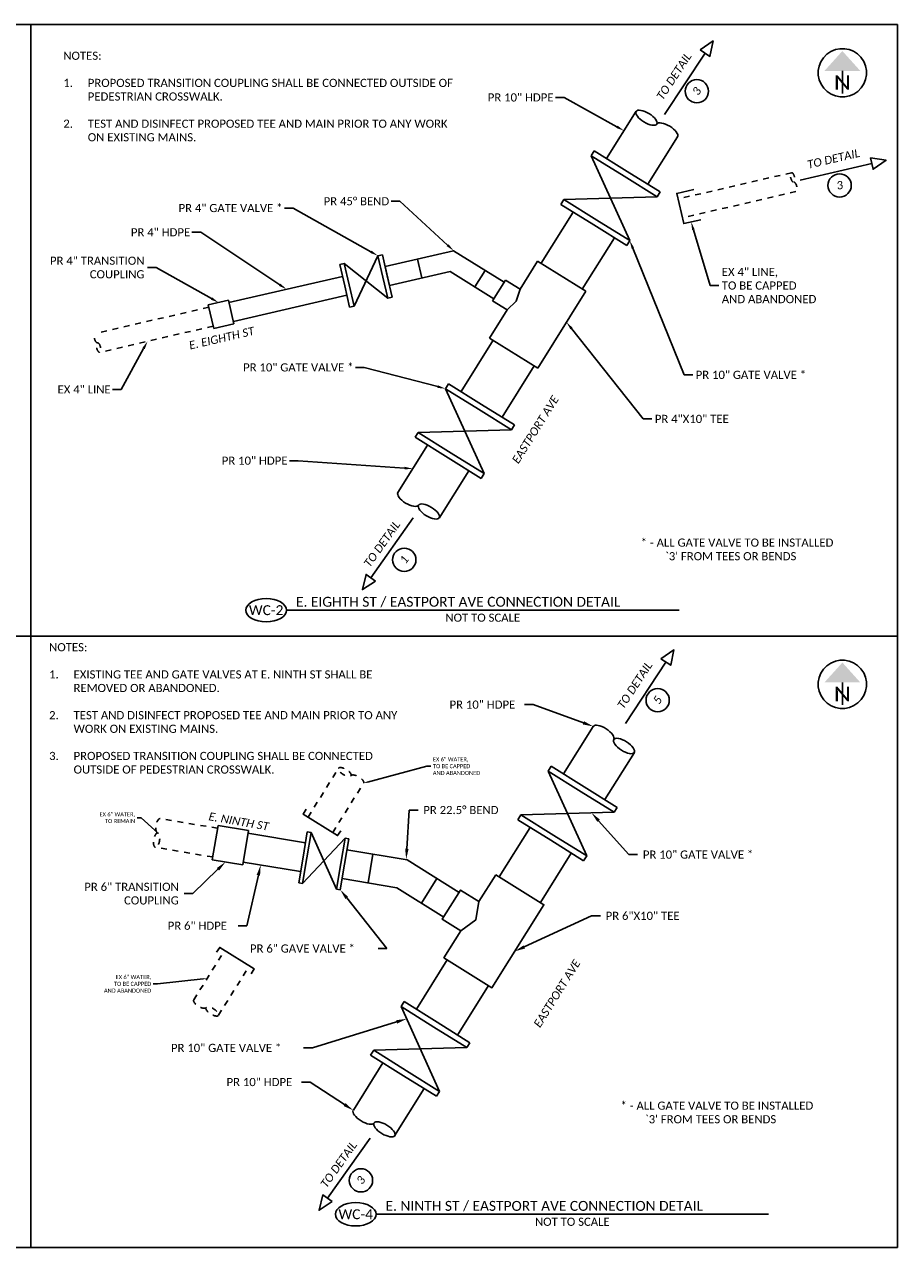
# Model space of a CAD drawing. Header units: feet. Extents: x 2205963 to 2207247, y 306378 to 307002.
# Tile 2 of 16: x 2207084 to 2207099, y 306936 to 306957. Entities that reach past the tile are written whole.
import ezdxf
from ezdxf import colors
from ezdxf.entities.mleader import LeaderData, LeaderLine
from ezdxf.enums import TextEntityAlignment as Align
from ezdxf.math import Vec2, Vec3

# ---------------------------------------------------------------- set-up
doc = ezdxf.new("R2010")
doc.units = ezdxf.units.FT
doc.header["$MEASUREMENT"] = 0
doc.linetypes.add('2', pattern=[0.1, 0.06, -0.04])
for name, color, linetype in [('SC_Scratch1', 7, 'Continuous'), ('SH_Border', 7, 'Continuous'), ('SH_Data', 7, 'Continuous'), ('SH_Text', 7, 'Continuous'), ('SH_TextM', 7, 'Continuous'), ('UT_P_Water_Cells', 133, 'Continuous'), ('UT_X_Water_Cells', 131, 'Continuous')]:
    doc.layers.add(name, color=color, linetype=linetype)
doc.styles.add('Font 70-Main Title', font='calibri.ttf', dxfattribs={"width": 1.15, "height": 0.25})
doc.styles.add('Slanted-Normal', font='calibrii.ttf', dxfattribs={"height": 0.14})
doc.styles.add('Straight Normal (0.125) Font 30', font='calibri.ttf', dxfattribs={"height": 0.125})
doc.styles.add('Straight Normal (0.14) Font 30', font='calibri.ttf', dxfattribs={"height": 0.14})
doc.styles.add('Straight Sub-Title (0.17) Font 30', font='calibri.ttf', dxfattribs={"height": 0.17})

# ---------------------------------------------------------------- blocks, each defined once
blk = doc.blocks.new('end')
at = {"color": 0, "linetype": 'ByBlock'}
blk.add_ellipse((0, 0.75), major_axis=(0, 0.25), ratio=0.401762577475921, dxfattribs=at)
at = {"color": 0, "linetype": 'ByBlock', "extrusion": (0, 0, -1)}
blk.add_ellipse((0, 0.25), major_axis=(0, -0.25), ratio=0.401762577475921, start_param=3.141592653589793, end_param=6.283185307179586, dxfattribs=at)
blk = doc.blocks.new('pvcsch40-10x4tees')
at = {"color": 0, "linetype": 'ByBlock'}
for p, q in [((-2.5, 9.375), (2.5, 9.375)), ((-2.5, 9.375), (-2.5, 5.843750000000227)), ((2.5, 9.375), (2.5, 5.843750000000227)), ((-9.34375, 5.84375), (-9.34375, -5.84375)), ((-9.34375, 5.84375), (-2.5, 5.84375)), ((0, 5.206579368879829), (-2.5, 5.84375)), ((2.5, 5.843750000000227), (0, 5.206579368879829)), ((2.499999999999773, 5.84375), (9.34375, 5.84375)), ((9.34375, 5.84375), (9.34375, -5.84375)), ((9.34375, -5.84375), (-9.34375, -5.84375))]:
    blk.add_line(p, q, dxfattribs=at)
blk = doc.blocks.new('A$C7C301A5E')
for p, q in [((3.340804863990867, -1.126260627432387), (3.439763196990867, -1.126260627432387)), ((3.340804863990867, -1.126260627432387), (3.340804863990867, -1.792920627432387)), ((3.439763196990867, -2.459580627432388), (4.325179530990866, -1.126260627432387)), ((4.325179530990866, -2.459580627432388), (3.439763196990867, -1.126260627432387)), ((3.439763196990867, -1.126260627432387), (3.439763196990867, -1.792920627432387)), ((4.325179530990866, -1.126260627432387), (4.424137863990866, -1.126260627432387)), ((4.325179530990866, -1.126260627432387), (4.325179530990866, -1.792920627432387)), ((4.424137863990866, -1.126260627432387), (4.424137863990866, -1.792920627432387)), ((3.340804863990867, -2.459580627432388), (3.340804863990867, -1.792920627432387)), ((3.439763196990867, -2.459580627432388), (3.439763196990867, -1.792920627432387)), ((4.325179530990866, -2.459580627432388), (4.325179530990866, -1.792920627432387)), ((4.424137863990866, -2.459580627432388), (4.424137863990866, -1.792920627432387)), ((3.340804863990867, -2.459580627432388), (3.439763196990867, -2.459580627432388)), ((4.325179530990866, -2.459580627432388), (4.424137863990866, -2.459580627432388))]:
    blk.add_line(p, q)
blk = doc.blocks.new('NARROW')
at = {"layer": 'SH_Data', "color": 7, "linetype": 'Continuous'}
blk.add_line((0, 0.0325), (0, -0.35425), dxfattribs=at)
blk.add_arc((8.11999423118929e-06, -3.112640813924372e-06), 0.4148070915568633, 129.7798388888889, 129.7633166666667, dxfattribs=at)
blk.add_solid([(0, 0.37375), (-0.3075833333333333, 0.0325), (0.3075833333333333, 0.0325)], dxfattribs=at)
at = {"layer": 'SH_Data', "color": 7, "linetype": 'Continuous', "style": 'Font 70-Main Title', "width": 1.15}
blk.add_text('N', height=0.25, dxfattribs=at).set_placement((-0.0007368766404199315, -0.1663333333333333), align=Align.MIDDLE_CENTER)
blk = doc.blocks.new('A$C21326131')
at = {"color": 0, "linetype": 'ByBlock'}
for p, q in [((-0.3989141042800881, -0.7057438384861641), (-0.3207894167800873, -0.7057438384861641)), ((-0.3989141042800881, -0.7057438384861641), (-0.3989141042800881, -1.080742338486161)), ((-0.3207894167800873, -1.455740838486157), (0.2729582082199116, -0.7057438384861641)), ((0.2729582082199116, -1.455740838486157), (-0.3207894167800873, -0.7057438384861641)), ((-0.3207894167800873, -0.7057438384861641), (-0.3207894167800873, -1.080742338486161)), ((0.2729582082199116, -0.7057438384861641), (0.3510828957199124, -0.7057438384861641)), ((0.2729582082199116, -0.7057438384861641), (0.2729582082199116, -1.080742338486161)), ((0.3510828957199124, -0.7057438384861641), (0.3510828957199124, -1.080742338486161)), ((-0.3989141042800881, -1.455740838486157), (-0.3989141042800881, -1.080742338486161)), ((-0.3207894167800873, -1.455740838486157), (-0.3207894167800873, -1.080742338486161)), ((0.2729582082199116, -1.455740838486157), (0.2729582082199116, -1.080742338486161)), ((0.3510828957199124, -1.455740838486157), (0.3510828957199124, -1.080742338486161)), ((-0.3989141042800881, -1.455740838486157), (-0.3207894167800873, -1.455740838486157)), ((0.2729582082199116, -1.455740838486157), (0.3510828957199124, -1.455740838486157))]:
    blk.add_line(p, q, dxfattribs=at)
blk = doc.blocks.new('pvcsch40-4cplg')
at = {"color": 0, "linetype": 'ByBlock'}
for p, q in [((0, 2.5), (0, -2.5)), ((0, 2.5), (4.25, 2.500000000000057)), ((4.25, 2.5), (4.25, -2.5)), ((4.25, -2.499999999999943), (0, -2.5))]:
    blk.add_line(p, q, dxfattribs=at)
blk = doc.blocks.new('A$C59855D8B')
at = {"layer": 'UT_P_Water_Cells'}
for points in [[(0.7222152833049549, 0.2454791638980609), (0.7222152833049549, -0.7284787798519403), (-0.9600696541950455, -0.7284787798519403), (-0.9600696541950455, 0.2454791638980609), (-0.4144989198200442, 0.2454791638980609), (-0.4144989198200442, 0.6178748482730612), (0.1766445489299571, 0.6178748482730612), (0.1766445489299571, 0.245479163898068), (0.7222152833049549, 0.2454791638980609)], [(-0.4144989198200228, 0.2454791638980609), (-0.1189271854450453, 0.1264290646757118), (0.1766445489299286, 0.2454791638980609)]]:
    blk.add_lwpolyline(points, dxfattribs=at)
blk = doc.blocks.new('pvcsch40-6cplg')
at = {"color": 0, "linetype": 'ByBlock'}
for p, q in [((0, 3.59375), (0, -3.59375)), ((0, 3.59375), (6.34375, 3.593749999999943)), ((6.34375, 3.59375), (6.34375, -3.59375)), ((0, -3.59375), (6.34375, -3.593750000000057))]:
    blk.add_line(p, q, dxfattribs=at)

msp = doc.modelspace()

# ---------------------------------------------------------------- linework, layer by layer
at = {"layer": 'SC_Scratch1'}
for points in [[(2207069.008820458, 306957.0463307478), (2207098.758820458, 306957.0463307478)], [(2207098.758820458, 306957.0463307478), (2207098.758820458, 306936.0463307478)], [(2207069.008820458, 306936.0463307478), (2207098.758820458, 306936.0463307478)]]:
    msp.add_lwpolyline(points, dxfattribs=at)
at = {"layer": 'SH_Border'}
for points in [[(2207083.883820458, 306957.0463307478), (2207083.883820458, 306936.0463307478)], [(2207088.272196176, 306946.9889251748), (2207095.009388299, 306946.9889251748)], [(2207069.008820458, 306946.5463307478), (2207098.758820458, 306946.5463307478)], [(2207089.809644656, 306936.6168515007), (2207096.546836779, 306936.6168515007)]]:
    msp.add_lwpolyline(points, dxfattribs=at)
for centre in [(2207087.922196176, 306946.9889251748), (2207089.459644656, 306936.6168515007)]:
    msp.add_ellipse(centre, major_axis=(0.35, 0), ratio=0.5714285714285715, dxfattribs=at)
at = {"layer": 'SH_Text'}
for points in [[(2207095.370937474, 306956.6080746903), (2207095.538091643, 306956.4982590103), (2207095.592325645, 306956.7629337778)], [(2207098.294734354, 306954.7565320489), (2207098.33988967, 306954.5616962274), (2207098.561817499, 306954.7157809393)], [(2207089.800460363, 306947.4894230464), (2207089.637276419, 306947.605056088), (2207089.573756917, 306947.3424549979)], [(2207094.698211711, 306946.1526539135), (2207094.865365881, 306946.0428382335), (2207094.919599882, 306946.307513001)], [(2207089.057233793, 306936.8347462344), (2207088.894049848, 306936.9503792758), (2207088.830530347, 306936.6877781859)]]:
    msp.add_lwpolyline(points, close=True, dxfattribs=at)
for points in [[(2207094.762059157, 306955.4991570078), (2207095.454514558, 306956.5531668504)], [(2207097.088752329, 306954.3743820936), (2207098.317312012, 306954.6591141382)], [(2207090.448005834, 306948.576214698), (2207089.718868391, 306947.5472395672)], [(2207094.089333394, 306945.0437362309), (2207094.781788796, 306946.0977460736)], [(2207089.704779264, 306937.9215378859), (2207088.975641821, 306936.8925627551)]]:
    msp.add_lwpolyline(points, dxfattribs=at)
for centre, radius in [((2207095.314679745, 306955.8995321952), 0.200000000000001), ((2207097.764975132, 306954.2826622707), 0.2000000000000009), ((2207090.293116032, 306947.8547147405), 0.200000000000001), ((2207094.641953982, 306945.4441114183), 0.200000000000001), ((2207089.549889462, 306937.2000379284), 0.200000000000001)]:
    msp.add_circle(centre, radius, dxfattribs=at)
at = {"layer": 'UT_P_Water_Cells'}
for p, q in [((2207093.7661396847, 306954.744137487), (2207094.2739224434, 306955.5565899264)), ((2207094.4728049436, 306954.30247171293), (2207094.9805877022, 306955.1149241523)), ((2207092.6419208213, 306952.9450112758), (2207093.1920779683, 306953.82536190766)), ((2207093.348608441, 306952.5033812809), (2207093.898765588, 306953.38373191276)), ((2207091.1401760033, 306953.1617516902), (2207089.963770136, 306952.89015699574)), ((2207092.0084275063, 306952.61920793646), (2207091.1401760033, 306953.1617516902)), ((2207091.0806272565, 306952.80590240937), (2207090.03875382, 306952.5653669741)), ((2207091.831787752, 306952.33652523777), (2207091.0806272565, 306952.80590240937)), ((2207089.232995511, 306952.72144437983), (2207087.2842553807, 306952.27154227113)), ((2207089.3079791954, 306952.3966543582), (2207087.359239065, 306951.9467522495)), ((2207091.816662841, 306951.62432243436), (2207091.266581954, 306950.74392414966)), ((2207092.523388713, 306951.18275365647), (2207091.973307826, 306950.30235537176)), ((2207090.6924854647, 306949.82526261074), (2207090.1847027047, 306949.01281017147)), ((2207091.3991507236, 306949.38359683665), (2207090.8913679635, 306948.57114439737)), ((2207093.027168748, 306944.17788000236), (2207093.5347988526, 306944.99042783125)), ((2207093.7339169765, 306943.7363470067), (2207094.241547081, 306944.5488948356)), ((2207088.5966173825, 306942.9931407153), (2207087.6103317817, 306943.15818832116)), ((2207091.9231816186, 306942.4111312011), (2207092.453100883, 306943.2591792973)), ((2207090.3442662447, 306942.700684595), (2207089.308934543, 306942.8739397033)), ((2207092.629888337, 306941.9695318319), (2207093.1598076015, 306942.81757992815)), ((2207088.5140935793, 306942.49999791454), (2207087.5278079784, 306942.6650455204)), ((2207091.234486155, 306942.1444134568), (2207090.3442662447, 306942.700684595)), ((2207090.1636502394, 306942.2239567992), (2207089.2264107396, 306942.3807969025)), ((2207090.969526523, 306941.72038940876), (2207090.1636502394, 306942.2239567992)), ((2207091.0317064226, 306940.9844726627), (2207090.5017871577, 306940.1364245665)), ((2207091.738413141, 306940.5428732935), (2207091.2084938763, 306939.69482519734)), ((2207089.9277192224, 306939.2177239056), (2207089.419936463, 306938.40527146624)), ((2207090.6343844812, 306938.7760581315), (2207090.1266017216, 306937.96360569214))]:
    msp.add_line(p, q, dxfattribs=at)
for points in [[(2207095.261736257, 306954.2137883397), (2207094.969425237, 306954.1463030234), (2207095.089399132, 306953.6266389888), (2207095.381710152, 306953.6941243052)], [(2207090.593442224, 306952.6934268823), (2207090.518458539, 306953.0182169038)], [(2207090.038753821, 306952.5653669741), (2207089.963770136, 306952.8901569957)], [(2207091.504651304, 306952.5409427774), (2207091.681291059, 306952.823625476)], [(2207089.20242988, 306943.2037303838), (2207089.149437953, 306943.1189255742), (2207088.555804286, 306943.4898690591), (2207088.608796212, 306943.5746738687)], [(2207089.670507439, 306942.3064806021), (2207089.753031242, 306942.7996234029)], [(2207090.587674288, 306941.9589971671), (2207090.85263392, 306942.3830212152)], [(2207087.072207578, 306941.1158165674), (2207087.125199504, 306941.2006213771), (2207087.718833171, 306940.8296778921), (2207087.665841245, 306940.7448730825)]]:
    msp.add_lwpolyline(points, dxfattribs=at)
at = {"layer": 'UT_X_Water_Cells', "linetype": '2'}
for points in [[(2207096.940193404, 306954.5007912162), (2207094.991453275, 306954.0508891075)], [(2207097.015177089, 306954.1760011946), (2207095.06643696, 306953.7260990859)], [(2207086.939166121, 306952.1918721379), (2207084.990425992, 306951.7419700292)], [(2207087.014149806, 306951.8670821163), (2207085.065409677, 306951.4171800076)], [(2207088.640609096, 306943.4368771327), (2207089.17052836, 306944.2849252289)], [(2207089.064633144, 306943.1719175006), (2207089.594552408, 306944.0199655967)], [(2207087.088936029, 306943.2454400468), (2207086.102650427, 306943.4104876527)], [(2207087.006412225, 306942.7522972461), (2207086.020126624, 306942.9173448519)], [(2207086.680174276, 306940.2995255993), (2207087.210093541, 306941.1475736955)], [(2207087.104198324, 306940.0345659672), (2207087.634117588, 306940.8826140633)]]:
    msp.add_lwpolyline(points, dxfattribs=at)

# ---------------------------------------------------------------- block references
at = {"layer": 'SH_Text'}
for p in [(2207097.812230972, 306956.2167955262), (2207097.812230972, 306945.7167955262)]:
    msp.add_blockref('NARROW', p, dxfattribs=at)
at = {"layer": 'UT_P_Water_Cells'}
for name, p, xscale, yscale, zscale, rotation in [('end', (2207094.982706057, 306955.1183990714), 0.8332823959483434, 0.8332823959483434, 0.8332823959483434, 58.55425029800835), ('pvcsch40-10x4tees', (2207092.582645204, 306952.0638671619), 0.08333333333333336, 0.08333333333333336, 0.08333333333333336, 58), ('pvcsch40-4cplg', (2207086.976657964, 306952.0294771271), 0.08333330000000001, 0.08333300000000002, 0.08333330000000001, 13.0000000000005), ('end', (2207090.182584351, 306949.0093352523), 0.8332823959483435, 0.8332823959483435, 0.8332823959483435, 238.5542502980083), ('end', (2207093.536993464, 306944.9938550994), -0.8332823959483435, 0.8332823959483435, 0.8332823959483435, 237.4457497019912), ('pvcsch40-6cplg', (2207087.047674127, 306942.9988686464), 0.08333333, 0.0833333, 0.083333, 350.5000000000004), ('A$C7C301A5E', (2207086.16141882, 306941.9352760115), -0.6666666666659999, 0.6666666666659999, 0.6666666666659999, 170.4999999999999), ('end', (2207089.417818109, 306938.4017965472), 0.8332823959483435, 0.8332823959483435, 0.8332823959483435, 238.5542502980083)]:
    msp.add_blockref(name, p, dxfattribs=dict(at, xscale=xscale, yscale=yscale, zscale=zscale, rotation=rotation))
for name, p, rotation in [('A$C7C301A5E', (2207090.254543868, 306951.7215107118), 58), ('A$C21326131', (2207089.416063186, 306953.7018284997), 13.00000000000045), ('A$C59855D8B', (2207091.689015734, 306941.705833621), 58)]:
    msp.add_blockref(name, p, dxfattribs=dict(at, rotation=rotation))
at = {"layer": 'UT_P_Water_Cells', "xscale": -1, "rotation": 58.00000000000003}
for p in [(2207091.86978069, 306954.3064299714), (2207093.630407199, 306947.7403644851), (2207091.105014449, 306943.6988912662)]:
    msp.add_blockref('A$C7C301A5E', p, dxfattribs=at)
at = {"layer": 'UT_X_Water_Cells', "linetype": '2', "ltscale": 0.0833333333}
for p, xscale, yscale, zscale, rotation in [((2207097.015177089, 306954.1760011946), 0.33333, 0.333333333, 0.33333333, 13), ((2207084.990425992, 306951.7419700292), 0.33333, 0.333333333, 0.33333333, 192.9086484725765), ((2207089.594552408, 306944.0199655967), 0.4999999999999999, 0.4999999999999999, 0.4999999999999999, 59.33558895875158), ((2207086.102650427, 306943.4104876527), 0.4999999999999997, 0.4999999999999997, 0.4999999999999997, 170.7263875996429), ((2207086.680174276, 306940.2995255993), 0.4999999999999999, 0.4999999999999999, 0.4999999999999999, 237.7243789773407)]:
    msp.add_blockref('end', p, dxfattribs=dict(at, xscale=xscale, yscale=yscale, zscale=zscale, rotation=rotation))

# ---------------------------------------------------------------- texts
at = {"layer": 'SH_Border', "char_height": 0.14, "width": 2.983804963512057, "attachment_point": 1, "style": 'Slanted-Normal'}
for s, insert, rotation in [('E. EIGHTH ST', (2207086.585135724, 306951.6003633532), 13), ('EASTPORT AVE', (2207092.132445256, 306949.5667740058), 58.00000000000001), ('E. NINTH ST', (2207086.950515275, 306943.522731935), 350), ('EASTPORT AVE', (2207092.50364711, 306939.8839151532), 58.00000000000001)]:
    msp.add_mtext(s, dxfattribs=dict(at, insert=insert, rotation=rotation))
at = {"layer": 'SH_Text'}
for s, insert, char_height, width, attachment_point, style in [('NOTES:\\P\\P\\pxi-3,l3,t3;1.^IPROPOSED TRANSITION COUPLING SHALL BE CONNECTED OUTSIDE OF PEDESTRIAN CROSSWALK.\\P\\pi0,l0,tz;\\P\\pi-3,l3,t3;2.^ITEST AND DISINFECT PROPOSED TEE AND MAIN PRIOR TO ANY WORK ON EXISTING MAINS.', (2207084.440392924, 306955.8086008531), 0.14, 6.67387861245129, 4, 'Straight Normal (0.14) Font 30'), ("* - ALL GATE VALVE TO BE INSTALLED\\P\\pxi3;`3' FROM TEES OR BENDS", (2207094.349811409, 306948.2196440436), 0.14, 4.124973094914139, 1, 'Straight Normal (0.14) Font 30'), ('E. EIGHTH ST / EASTPORT AVE CONNECTION DETAIL', (2207088.433713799, 306947.2186748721), 0.17, 6.531989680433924, 1, 'Straight Sub-Title (0.17) Font 30'), ('WC-2', (2207087.922196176, 306946.9889251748), 0.17, 1.763461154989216, 5, 'Straight Sub-Title (0.17) Font 30'), ('NOT TO SCALE', (2207091.639695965, 306946.931067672), 0.14, 6.359746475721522, 2, 'Straight Normal (0.14) Font 30'), ('NOTES:\\P\\P\\pxi-3,l3,t3;1.^IEXISTING TEE AND GATE VALVES AT E. NINTH ST SHALL BE REMOVED OR ABANDONED.\\P\\pi0,l0,tz;\\P\\pi-3,l3,t3;2.^ITEST AND DISINFECT PROPOSED TEE AND MAIN PRIOR TO ANY WORK ON EXISTING MAINS.\\P\\pi0,l0,tz;\\P\\pi-3,l3,t3;3.^IPROPOSED TRANSITION COUPLING SHALL BE CONNECTED OUTSIDE OF PEDESTRIAN CROSSWALK.', (2207084.196966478, 306945.302769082), 0.14, 6.307247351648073, 4, 'Straight Normal (0.14) Font 30'), ("* - ALL GATE VALVE TO BE INSTALLED\\P\\pxi3;`3' FROM TEES OR BENDS", (2207094.00435868, 306938.5523558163), 0.14, 4.124973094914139, 1, 'Straight Normal (0.14) Font 30'), ('E. NINTH ST / EASTPORT AVE CONNECTION DETAIL', (2207089.97116228, 306936.846601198), 0.17, 6.531989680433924, 1, 'Straight Sub-Title (0.17) Font 30'), ('WC-4', (2207089.459644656, 306936.6168515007), 0.17, 1.763461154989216, 5, 'Straight Sub-Title (0.17) Font 30'), ('NOT TO SCALE', (2207093.177144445, 306936.5589939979), 0.14, 6.359746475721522, 2, 'Straight Normal (0.14) Font 30')]:
    msp.add_mtext(s, dxfattribs=dict(at, insert=insert, char_height=char_height, width=width, attachment_point=attachment_point, style=style))
at = {"layer": 'SH_Text', "char_height": 0.14, "width": 1.055458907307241, "attachment_point": 1, "style": 'Slanted-Normal'}
for s, insert, rotation in [('\\pxqc;TO DETAIL\\P\\P3', (2207094.573639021, 306955.7553859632), 56.69618968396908), ('\\pxqc;TO DETAIL\\P\\P3', (2207097.129266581, 306954.6898405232), 13.04854831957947), ('\\pxqc;TO DETAIL\\P\\P1', (2207089.547158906, 306947.7386653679), 54.53123710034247), ('\\pxqc;TO DETAIL\\P\\P5', (2207093.900913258, 306945.2999651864), 56.69618968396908), ('\\pxqc;TO DETAIL\\P\\P3', (2207088.803932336, 306937.0839885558), 54.53123710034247)]:
    msp.add_mtext(s, dxfattribs=dict(at, insert=insert, rotation=rotation))

# ---------------------------------------------------------------- leaders
at = {"layer": 'SH_Text'}
ml = msp.add_multileader_mtext('Standard', dxfattribs=at)
ml.set_content('PR 10" HDPE', color=256, style='Straight Normal (0.125) Font 30')
ml.set_leader_properties(color=9)
ml.build(insert=Vec2(0, 0))
ml.multileader.update_dxf_attribs({"text_left_attachment_type": 2, "text_right_attachment_type": 2, "dogleg_length": 0.15, "arrow_head_size": 0.14})
ctx = ml.context
ctx.base_point, ctx.char_height, ctx.arrow_head_size, ctx.landing_gap_size, ctx.plane_origin = Vec3(2207091.676010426, 306955.7919499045), 0.14, 0.14, 0.05, Vec3(2207098.575746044, 306951.856691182)
ctx.left_attachment, ctx.right_attachment = 2, 2
notes = []
notes.append((ctx, [(0, (1, 1, 0), (2207093.035995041, 306955.7919499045), (-1, 0), 0.15, [(0, [(2207094.064586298, 306955.2217031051)], 0, [])])]))
ctx.mtext.insert, ctx.mtext.flow_direction = Vec3(2207091.726010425, 306955.8636729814), 5
ml = msp.add_multileader_mtext('Standard', dxfattribs=at)
ml.set_content('PR 45%%D BEND', color=256, style='Straight Normal (0.125) Font 30')
ml.set_leader_properties(color=9)
ml.build(insert=Vec2(0, 0))
ml.multileader.update_dxf_attribs({"text_left_attachment_type": 2, "text_right_attachment_type": 2, "dogleg_length": 0.15, "arrow_head_size": 0.14})
ctx = ml.context
ctx.base_point, ctx.char_height, ctx.arrow_head_size, ctx.landing_gap_size, ctx.plane_origin = Vec3(2207088.859099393, 306954.0099660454), 0.14, 0.14, 0.05, Vec3(2207091.106123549, 306953.1830300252)
ctx.left_attachment, ctx.right_attachment = 2, 2
notes.append((ctx, [(0, (1, 1, 0), (2207090.218007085, 306954.0099660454), (-1, 0), 0.15, [(0, [(2207091.140176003, 306953.1617516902)], 0, [])])]))
ctx.mtext.insert, ctx.mtext.flow_direction = Vec3(2207088.909099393, 306954.0809891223), 5
ml = msp.add_multileader_mtext('Standard', dxfattribs=at)
ml.set_content('PR 4" GATE VALVE *', color=256, style='Straight Normal (0.125) Font 30')
ml.set_leader_properties(color=9)
ml.build(insert=Vec2(0, 0))
ml.multileader.update_dxf_attribs({"text_left_attachment_type": 2, "text_right_attachment_type": 2, "dogleg_length": 0.15, "arrow_head_size": 0.14})
ctx = ml.context
ctx.base_point, ctx.char_height, ctx.arrow_head_size, ctx.landing_gap_size, ctx.plane_origin = Vec3(2207086.369048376, 306953.8928951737), 0.14, 0.14, 0.05, Vec3(2207089.882190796, 306953.1787633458)
ctx.left_attachment, ctx.right_attachment = 2, 2
notes.append((ctx, [(0, (1, 1, 0), (2207088.386171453, 306953.8928951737), (-1, 0), 0.15, [(0, [(2207089.840783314, 306953.0755750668)], 0, [])])]))
ctx.mtext.insert, ctx.mtext.flow_direction = Vec3(2207086.419048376, 306953.9645105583), 5
ml = msp.add_multileader_mtext('Standard', dxfattribs=at)
ml.set_content('EX 4" LINE,\\PTO BE CAPPED \\PAND ABANDONED', color=256, style='Straight Normal (0.14) Font 30')
ml.set_leader_properties(color=9)
ml.build(insert=Vec2(0, 0))
ml.multileader.update_dxf_attribs({"text_left_attachment_type": 2, "text_right_attachment_type": 2, "dogleg_length": 0.15, "arrow_head_size": 0.14})
ctx = ml.context
ctx.base_point, ctx.char_height, ctx.arrow_head_size, ctx.landing_gap_size, ctx.plane_origin = Vec3(2207095.692418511, 306952.5616853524), 0.14, 0.14, 0.05, Vec3(2207095.115136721, 306953.4499090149)
ctx.left_attachment, ctx.right_attachment = 2, 2
notes.append((ctx, [(0, (1, 1, 0), (2207095.542418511, 306952.5616853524), (1, 0), 0.15, [(0, [(2207095.215722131, 306953.6558029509)], 0, [])])]))
ctx.mtext.insert, ctx.mtext.flow_direction = Vec3(2207095.74241851, 306952.8674417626), 5
ml = msp.add_multileader_mtext('Standard', dxfattribs=at)
ml.set_content('PR 4" HDPE', color=256, style='Straight Normal (0.125) Font 30')
ml.set_leader_properties(color=9)
ml.build(insert=Vec2(0, 0))
ml.multileader.update_dxf_attribs({"text_left_attachment_type": 2, "text_right_attachment_type": 2, "dogleg_length": 0.15, "arrow_head_size": 0.14})
ctx = ml.context
ctx.base_point, ctx.char_height, ctx.arrow_head_size, ctx.landing_gap_size, ctx.plane_origin = Vec3(2207085.551090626, 306953.4778255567), 0.14, 0.14, 0.05, Vec3(2207088.271894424, 306952.6832789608)
ctx.left_attachment, ctx.right_attachment = 2, 2
notes.append((ctx, [(0, (1, 1, 0), (2207086.799290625, 306953.4778255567), (-1, 0), 0.15, [(0, [(2207088.271894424, 306952.4995567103)], 0, [])])]))
ctx.mtext.insert, ctx.mtext.flow_direction = Vec3(2207085.601090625, 306953.5481486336), 5
ml = msp.add_multileader_mtext('Standard', dxfattribs=at)
ml.set_content('PR 10" GATE VALVE *', color=256, style='Straight Normal (0.125) Font 30')
ml.set_leader_properties(color=9)
ml.build(insert=Vec2(0, 0))
ml.multileader.update_dxf_attribs({"text_left_attachment_type": 2, "text_right_attachment_type": 2, "dogleg_length": 0.15, "arrow_head_size": 0.14})
ctx = ml.context
ctx.base_point, ctx.char_height, ctx.arrow_head_size, ctx.landing_gap_size, ctx.plane_origin = Vec3(2207095.244497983, 306951.0287127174), 0.14, 0.14, 0.05, Vec3(2207099.396813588, 306953.6425150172)
ctx.left_attachment, ctx.right_attachment = 2, 2
notes.append((ctx, [(1, (1, 1, 0), (2207095.094497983, 306951.0287127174), (1, 0), 0.15, [(0, [(2207094.163183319, 306953.3352161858)], 0, [])])]))
ctx.mtext.insert, ctx.mtext.flow_direction = Vec3(2207095.294497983, 306951.1004357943), 5
ml = msp.add_multileader_mtext('Standard', dxfattribs=at)
ml.set_content('PR 4" TRANSITION\\PCOUPLING', color=256, style='Straight Normal (0.14) Font 30')
ml.set_leader_properties(color=9)
ml.build(insert=Vec2(0, 0))
ml.multileader.update_dxf_attribs({"text_left_attachment_type": 2, "text_right_attachment_type": 2, "dogleg_length": 0.15, "arrow_head_size": 0.14})
ctx = ml.context
ctx.base_point, ctx.char_height, ctx.arrow_head_size, ctx.landing_gap_size, ctx.plane_origin = Vec3(2207084.181692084, 306952.8711855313), 0.14, 0.14, 0.05, Vec3(2207087.104599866, 306952.5197620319)
ctx.left_attachment, ctx.right_attachment, ctx.text_align_type = 2, 2, 2
notes.append((ctx, [(0, (1, 1, 0), (2207086.033830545, 306952.8711855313), (-1, 0), 0.15, [(0, [(2207087.104599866, 306952.2728273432)], 0, [])])]))
ctx.mtext.insert, ctx.mtext.alignment, ctx.mtext.flow_direction = Vec3(2207085.833830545, 306953.0602752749), 3, 5
ml = msp.add_multileader_mtext('Standard', dxfattribs=at)
ml.set_content('PR 4"X10" TEE', color=256, style='Straight Normal (0.125) Font 30')
ml.set_leader_properties(color=9)
ml.build(insert=Vec2(0, 0))
ml.multileader.update_dxf_attribs({"text_left_attachment_type": 2, "text_right_attachment_type": 2, "dogleg_length": 0.15, "arrow_head_size": 0.14})
ctx = ml.context
ctx.base_point, ctx.char_height, ctx.arrow_head_size, ctx.landing_gap_size, ctx.plane_origin = Vec3(2207094.543093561, 306950.2722789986), 0.14, 0.14, 0.05, Vec3(2207093.075358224, 306951.9334042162)
ctx.left_attachment, ctx.right_attachment = 2, 2
notes.append((ctx, [(0, (1, 1, 0), (2207094.393093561, 306950.2722789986), (1, 0), 0.15, [(0, [(2207093.076201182, 306951.934753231)], 0, [])])]))
ctx.mtext.insert, ctx.mtext.flow_direction = Vec3(2207094.593093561, 306950.3440020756), 5
ml = msp.add_multileader_mtext('Standard', dxfattribs=at)
ml.set_content('EX 4" LINE', color=256, style='Straight Normal (0.125) Font 30')
ml.set_leader_properties(color=9)
ml.build(insert=Vec2(0, 0))
ml.multileader.update_dxf_attribs({"text_left_attachment_type": 2, "text_right_attachment_type": 2, "dogleg_length": 0.15, "arrow_head_size": 0.14})
ctx = ml.context
ctx.base_point, ctx.char_height, ctx.arrow_head_size, ctx.landing_gap_size, ctx.plane_origin = Vec3(2207084.292588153, 306950.7800582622), 0.14, 0.14, 0.05, Vec3(2207085.980174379, 306951.9407113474)
ctx.left_attachment, ctx.right_attachment = 2, 2
notes.append((ctx, [(0, (1, 1, 0), (2207085.432880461, 306950.7800582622), (-1, 0), 0.15, [(0, [(2207085.886998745, 306951.6068587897)], 0, [])])]))
ctx.mtext.insert, ctx.mtext.flow_direction = Vec3(2207084.342588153, 306950.8503813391), 5
ml = msp.add_multileader_mtext('Standard', dxfattribs=at)
ml.set_content('PR 10" GATE VALVE *', color=256, style='Straight Normal (0.125) Font 30')
ml.set_leader_properties(color=9)
ml.build(insert=Vec2(0, 0))
ml.multileader.update_dxf_attribs({"text_left_attachment_type": 2, "text_right_attachment_type": 2, "dogleg_length": 0.15, "arrow_head_size": 0.14})
ctx = ml.context
ctx.base_point, ctx.char_height, ctx.arrow_head_size, ctx.landing_gap_size, ctx.plane_origin = Vec3(2207087.47664602, 306951.1568776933), 0.14, 0.14, 0.05, Vec3(2207091.002107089, 306950.7925181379)
ctx.left_attachment, ctx.right_attachment = 2, 2
notes.append((ctx, [(0, (1, 1, 0), (2207089.605553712, 306951.1568776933), (-1, 0), 0.15, [(0, [(2207091.002107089, 306950.7925181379)], 0, [])])]))
ctx.mtext.insert, ctx.mtext.flow_direction = Vec3(2207087.526646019, 306951.2286007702), 5
ml = msp.add_multileader_mtext('Standard', dxfattribs=at)
ml.set_content('PR 10" HDPE', color=256, style='Straight Normal (0.125) Font 30')
ml.set_leader_properties(color=9)
ml.build(insert=Vec2(0, 0))
ml.multileader.update_dxf_attribs({"text_left_attachment_type": 2, "text_right_attachment_type": 2, "dogleg_length": 0.15, "arrow_head_size": 0.14})
ctx = ml.context
ctx.base_point, ctx.char_height, ctx.arrow_head_size, ctx.landing_gap_size, ctx.plane_origin = Vec3(2207087.110324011, 306949.555292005), 0.14, 0.14, 0.05, Vec3(2207090.181039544, 306949.0066943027)
ctx.left_attachment, ctx.right_attachment = 2, 2
notes.append((ctx, [(0, (1, 1, 0), (2207088.470308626, 306949.555292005), (-1, 0), 0.15, [(0, [(2207090.438594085, 306949.4190363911)], 0, [])])]))
ctx.mtext.insert, ctx.mtext.flow_direction = Vec3(2207087.160324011, 306949.6270150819), 5
ml = msp.add_multileader_mtext('Standard', dxfattribs=at)
ml.set_content('PR 10" HDPE', color=256, style='Straight Normal (0.14) Font 30')
ml.set_leader_properties(color=9)
ml.build(insert=Vec2(0, 0))
ml.multileader.update_dxf_attribs({"text_left_attachment_type": 2, "text_right_attachment_type": 2, "dogleg_length": 0.15, "arrow_head_size": 0.18})
ctx = ml.context
ctx.base_point, ctx.char_height, ctx.arrow_head_size, ctx.landing_gap_size, ctx.plane_origin = Vec3(2207091.067002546, 306945.3681007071), 0.14, 0.18, 0.09, Vec3(2207093.536993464, 306944.9938550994)
ctx.left_attachment, ctx.right_attachment = 2, 2
notes.append((ctx, [(0, (1, 1, 0), (2207092.506987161, 306945.3681007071), (-1, 0), 0.15, [(0, [(2207093.536993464, 306944.9938550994)], 0, [])])]))
ctx.mtext.insert, ctx.mtext.flow_direction = Vec3(2207091.070320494, 306945.438100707), 5
ml = msp.add_multileader_mtext('Standard', dxfattribs=at)
ml.set_content('PR 22.5%%D BEND', color=256, style='Straight Normal (0.14) Font 30')
ml.set_leader_properties(color=9)
ml.build(insert=Vec2(0, 0))
ml.multileader.update_dxf_attribs({"text_left_attachment_type": 2, "text_right_attachment_type": 2, "dogleg_length": 0.15, "arrow_head_size": 0.18})
ctx = ml.context
ctx.base_point, ctx.char_height, ctx.arrow_head_size, ctx.landing_gap_size, ctx.plane_origin = Vec3(2207090.529217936, 306943.5583535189), 0.14, 0.18, 0.09, Vec3(2207090.325609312, 306942.7123427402)
ctx.left_attachment, ctx.right_attachment = 2, 2
notes.append((ctx, [(0, (1, 1, 0), (2207090.379217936, 306943.5583535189), (1, 0), 0.15, [(0, [(2207090.325609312, 306942.7123427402)], 0, [])])]))
ctx.mtext.insert, ctx.mtext.flow_direction = Vec3(2207090.619217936, 306943.6283535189), 5
ml = msp.add_multileader_mtext('Standard', dxfattribs=at)
ml.set_content('PR 10" GATE VALVE *', color=256, style='Straight Normal (0.14) Font 30')
ml.set_leader_properties(color=9)
ml.build(insert=Vec2(0, 0))
ml.multileader.update_dxf_attribs({"text_left_attachment_type": 2, "text_right_attachment_type": 2, "dogleg_length": 0.15, "arrow_head_size": 0.18})
ctx = ml.context
ctx.base_point, ctx.char_height, ctx.arrow_head_size, ctx.landing_gap_size, ctx.plane_origin = Vec3(2207094.298514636, 306942.7934309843), 0.14, 0.18, 0.09, Vec3(2207092.762733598, 306944.2264526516)
ctx.left_attachment, ctx.right_attachment = 2, 2
notes.append((ctx, [(1, (1, 1, 0), (2207094.148514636, 306942.7934309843), (1, 0), 0.15, [(0, [(2207093.507912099, 306943.5092197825)], 0, [])])]))
ctx.mtext.insert, ctx.mtext.flow_direction = Vec3(2207094.388514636, 306942.8634309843), 5
ml = msp.add_multileader_mtext('Standard', dxfattribs=at)
ml.set_content('PR 6" TRANSITION\\PCOUPLING', color=256, style='Straight Normal (0.14) Font 30')
ml.set_leader_properties(color=9)
ml.build(insert=Vec2(0, 0))
ml.multileader.update_dxf_attribs({"text_left_attachment_type": 2, "text_right_attachment_type": 2, "dogleg_length": 0.15, "arrow_head_size": 0.18})
ctx = ml.context
ctx.base_point, ctx.char_height, ctx.arrow_head_size, ctx.landing_gap_size, ctx.plane_origin = Vec3(2207084.730180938, 306942.1237089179), 0.14, 0.18, 0.09, Vec3(2207087.154346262, 306942.1625121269)
ctx.left_attachment, ctx.right_attachment, ctx.text_align_type = 2, 2, 2
notes.append((ctx, [(0, (1, 1, 0), (2207086.662319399, 306942.1237089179), (-1, 0), 0.15, [(0, [(2207087.224354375, 306942.6656591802)], 0, [])])]))
ctx.mtext.insert, ctx.mtext.alignment, ctx.mtext.flow_direction = Vec3(2207086.422319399, 306942.3103755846), 3, 5
ml = msp.add_multileader_mtext('Standard', dxfattribs=at)
ml.set_content('PR 6" HDPE', color=256, style='Straight Normal (0.14) Font 30')
ml.set_leader_properties(color=9)
ml.build(insert=Vec2(0, 0))
ml.multileader.update_dxf_attribs({"text_left_attachment_type": 2, "text_right_attachment_type": 2, "dogleg_length": 0.15, "arrow_head_size": 0.18})
ctx = ml.context
ctx.base_point, ctx.char_height, ctx.arrow_head_size, ctx.landing_gap_size, ctx.plane_origin = Vec3(2207086.264299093, 306941.5723424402), 0.14, 0.18, 0.09, Vec3(2207087.930867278, 306942.7119911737)
ctx.left_attachment, ctx.right_attachment = 2, 2
notes.append((ctx, [(0, (1, 1, 0), (2207087.592499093, 306941.5723424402), (-1, 0), 0.15, [(0, [(2207087.82846878, 306942.6147321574)], 0, [])])]))
ctx.mtext.insert, ctx.mtext.flow_direction = Vec3(2207086.232499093, 306941.6423424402), 5
ml = msp.add_multileader_mtext('Standard', dxfattribs=at)
ml.set_content('PR 6" GAVE VALVE *', color=256, style='Straight Normal (0.14) Font 30')
ml.set_leader_properties(color=9)
ml.build(insert=Vec2(0, 0))
ml.multileader.update_dxf_attribs({"text_left_attachment_type": 2, "text_right_attachment_type": 2, "dogleg_length": 0.15, "arrow_head_size": 0.18})
ctx = ml.context
ctx.base_point, ctx.char_height, ctx.arrow_head_size, ctx.landing_gap_size, ctx.plane_origin = Vec3(2207087.881107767, 306941.1804924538), 0.14, 0.18, 0.09, Vec3(2207088.615427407, 306942.7717986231)
ctx.left_attachment, ctx.right_attachment = 2, 2
notes.append((ctx, [(1, (1, 1, 0), (2207089.995892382, 306941.1804924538), (-1, 0), 0.15, [(0, [(2207089.194318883, 306942.1890235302)], 0, [])])]))
ctx.mtext.insert, ctx.mtext.flow_direction = Vec3(2207087.644781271, 306941.2504924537), 5
ml = msp.add_multileader_mtext('Standard', dxfattribs=at)
ml.set_content('PR 6"X10" TEE', color=256, style='Straight Normal (0.14) Font 30')
ml.set_leader_properties(color=9)
ml.build(insert=Vec2(0, 0))
ml.multileader.update_dxf_attribs({"text_left_attachment_type": 2, "text_right_attachment_type": 2, "dogleg_length": 0.15, "arrow_head_size": 0.18})
ctx = ml.context
ctx.base_point, ctx.char_height, ctx.arrow_head_size, ctx.landing_gap_size, ctx.plane_origin = Vec3(2207093.659036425, 306941.7421128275), 0.14, 0.18, 0.09, Vec3(2207092.168031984, 306941.0977221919)
ctx.left_attachment, ctx.right_attachment = 2, 2
notes.append((ctx, [(0, (1, 1, 0), (2207093.509036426, 306941.7421128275), (1, 0), 0.15, [(0, [(2207092.189933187, 306941.1327714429)], 0, [])])]))
ctx.mtext.insert, ctx.mtext.flow_direction = Vec3(2207093.749036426, 306941.8121128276), 5
ml = msp.add_multileader_mtext('Standard', dxfattribs=at)
ml.set_content('PR 10" GATE VALVE *', color=256, style='Straight Normal (0.14) Font 30')
ml.set_leader_properties(color=9)
ml.build(insert=Vec2(0, 0))
ml.multileader.update_dxf_attribs({"text_left_attachment_type": 2, "text_right_attachment_type": 2, "dogleg_length": 0.15, "arrow_head_size": 0.18})
ctx = ml.context
ctx.base_point, ctx.char_height, ctx.arrow_head_size, ctx.landing_gap_size, ctx.plane_origin = Vec3(2207086.507111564, 306939.4735889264), 0.14, 0.18, 0.09, Vec3(2207090.237340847, 306940.1849794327)
ctx.left_attachment, ctx.right_attachment = 2, 2
notes.append((ctx, [(0, (1, 1, 0), (2207088.716019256, 306939.4735889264), (-1, 0), 0.15, [(0, [(2207090.333237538, 306939.9737047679)], 0, [])])]))
ctx.mtext.insert, ctx.mtext.flow_direction = Vec3(2207086.288241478, 306939.5435889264), 5
ml = msp.add_multileader_mtext('Standard', dxfattribs=at)
ml.set_content('PR 10" HDPE', color=256, style='Straight Normal (0.14) Font 30')
ml.set_leader_properties(color=9)
ml.build(insert=Vec2(0, 0))
ml.multileader.update_dxf_attribs({"text_left_attachment_type": 2, "text_right_attachment_type": 2, "dogleg_length": 0.15, "arrow_head_size": 0.18})
ctx = ml.context
ctx.base_point, ctx.char_height, ctx.arrow_head_size, ctx.landing_gap_size, ctx.plane_origin = Vec3(2207087.239167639, 306938.8878756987), 0.14, 0.18, 0.09, Vec3(2207089.417818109, 306938.4017965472)
ctx.left_attachment, ctx.right_attachment = 2, 2
notes.append((ctx, [(0, (1, 1, 0), (2207088.679152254, 306938.8878756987), (-1, 0), 0.15, [(0, [(2207089.417818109, 306938.4017965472)], 0, [])])]))
ctx.mtext.insert, ctx.mtext.flow_direction = Vec3(2207087.242485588, 306938.9578756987), 5
at = {"layer": 'SH_TextM'}
ml = msp.add_multileader_mtext('Standard', dxfattribs=at)
ml.set_content('EX 6" WATER,\\PTO BE CAPPED\\PAND ABANDONED', color=256, style='Straight Normal (0.14) Font 30')
ml.set_leader_properties(color=9)
ml.build(insert=Vec2(0, 0))
ml.multileader.update_dxf_attribs({"text_left_attachment_type": 2, "text_right_attachment_type": 2, "dogleg_length": 0.14, "arrow_head_size": 0.07, "scale": 0.5})
ctx = ml.context
ctx.base_point, ctx.scale, ctx.char_height, ctx.arrow_head_size, ctx.landing_gap_size, ctx.plane_origin = Vec3(2207090.748602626, 306944.3104584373), 0.5, 0.07, 0.07, 0.035, Vec3(2207089.063937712, 306944.1143445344)
ctx.left_attachment, ctx.right_attachment = 2, 2
notes.append((ctx, [(1, (1, 1, 0), (2207090.678602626, 306944.3104584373), (1, 0), 0.07, [(0, [(2207089.594552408, 306944.0199655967)], 0, [])])]))
ctx.mtext.insert, ctx.mtext.flow_direction = Vec3(2207090.783602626, 306944.4636597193), 5
ml = msp.add_multileader_mtext('Standard', dxfattribs=at)
ml.set_content('EX 6" WATER,\\PTO REMAIN', color=256, style='Straight Normal (0.14) Font 30')
ml.set_leader_properties(color=9)
ml.build(insert=Vec2(0, 0))
ml.multileader.update_dxf_attribs({"text_left_attachment_type": 2, "text_right_attachment_type": 2, "dogleg_length": 0.14, "arrow_head_size": 0.07, "scale": 0.5})
ctx = ml.context
ctx.base_point, ctx.scale, ctx.char_height, ctx.arrow_head_size, ctx.landing_gap_size, ctx.plane_origin = Vec3(2207085.037123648, 306943.4259622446), 0.5, 0.07, 0.07, 0.035, Vec3(2207085.763801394, 306943.1637551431)
ctx.left_attachment, ctx.right_attachment, ctx.text_align_type = 2, 2, 2
notes.append((ctx, [(0, (1, 1, 0), (2207085.77826211, 306943.4259622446), (-1, 0), 0.07, [(0, [(2207086.0623631, 306943.1637551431)], 0, [])])]))
ctx.mtext.insert, ctx.mtext.alignment, ctx.mtext.flow_direction = Vec3(2207085.67326211, 306943.5204801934), 3, 5
ml = msp.add_multileader_mtext('Standard', dxfattribs=at)
ml.set_content('EX 6" WATER,\\PTO BE CAPPED\\PAND ABANDONED', color=256, style='Straight Normal (0.14) Font 30')
ml.set_leader_properties(color=9)
ml.build(insert=Vec2(0, 0))
ml.multileader.update_dxf_attribs({"text_left_attachment_type": 2, "text_right_attachment_type": 2, "dogleg_length": 0.14, "arrow_head_size": 0.07, "scale": 0.5})
ctx = ml.context
ctx.base_point, ctx.scale, ctx.char_height, ctx.arrow_head_size, ctx.landing_gap_size, ctx.plane_origin = Vec3(2207085.101832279, 306940.5723999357), 0.5, 0.07, 0.07, 0.035, Vec3(2207086.910005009, 306940.6673316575)
ctx.left_attachment, ctx.right_attachment, ctx.text_align_type = 2, 2, 2
notes.append((ctx, [(0, (1, 1, 0), (2207086.055232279, 306940.5723999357), (-1, 0), 0.07, [(0, [(2207086.910005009, 306940.6673316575)], 0, [])])]))
ctx.mtext.insert, ctx.mtext.alignment, ctx.mtext.flow_direction = Vec3(2207085.950232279, 306940.7256012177), 3, 5
for ctx, leaders in notes:
    for number, flags, end, landing, length, lines in leaders:
        leader = LeaderData()
        leader.index, (leader.has_last_leader_line, leader.has_dogleg_vector, leader.attachment_direction) = number, flags
        leader.last_leader_point, leader.dogleg_vector, leader.dogleg_length = Vec3(end), Vec3(landing), length
        for number, points, colour, breaks in lines:
            line = LeaderLine()
            line.index, line.vertices, line.color, line.breaks = number, Vec3.list(points), colors.encode_raw_color(colour), breaks
            leader.lines.append(line)
        ctx.leaders.append(leader)

doc.saveas('drawing.dxf')
